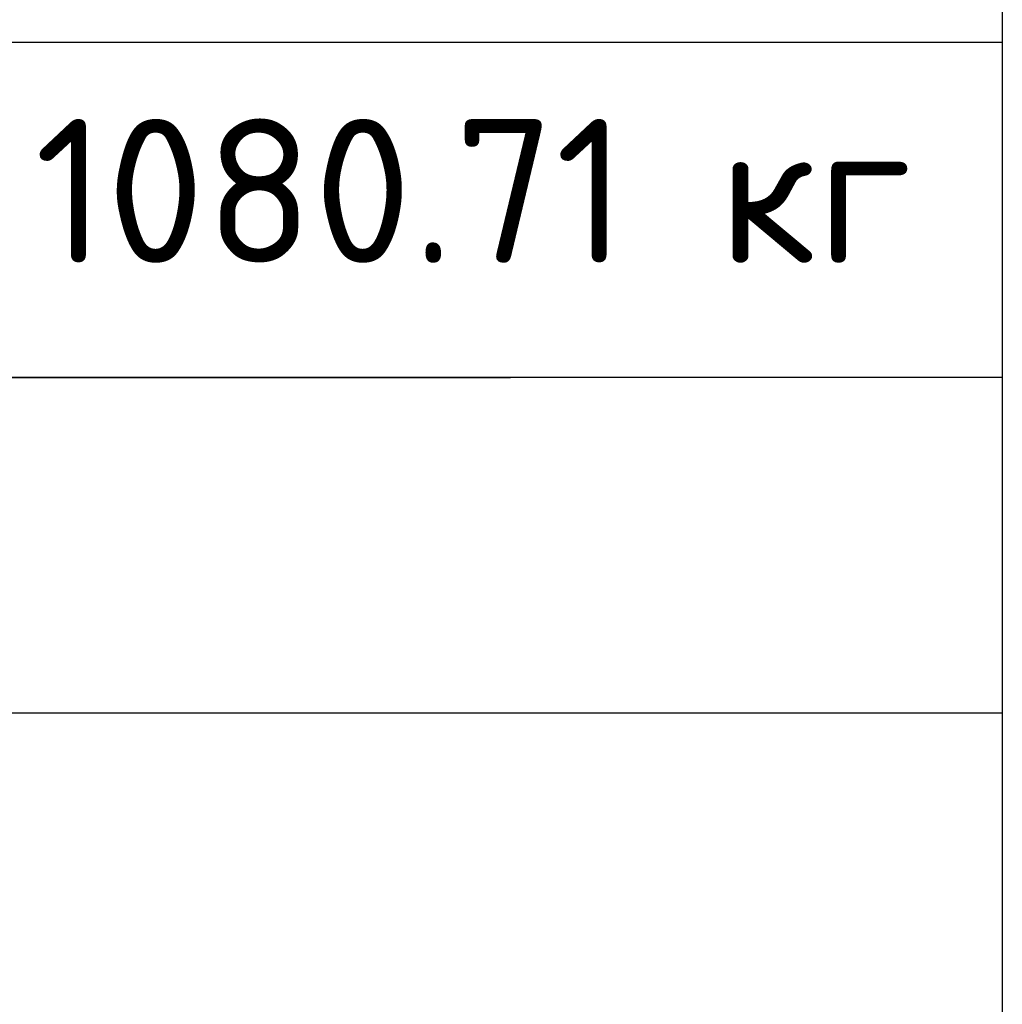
# Model space of a CAD drawing. Header units: millimetres. Extents: x -2765404 to 1548445, y -374876 to 1313256.
# Tile 23 of 77: x 52919 to 55174, y -228509 to -226250. Entities that reach past the tile are written whole.
import ezdxf

# ---------------------------------------------------------------- set-up
doc = ezdxf.new("R2010")
doc.units = ezdxf.units.MM
doc.layers.add('PDF _PDF _Текст', color=7, linetype='Continuous')
doc.layers.add('PDF _Текст', color=7, linetype='Continuous')
doc.styles.add('PDF ISOCPEUR', font='isocpeur.ttf')

msp = doc.modelspace()

# ---------------------------------------------------------------- linework, layer by layer
at = {"layer": 'PDF _PDF _Текст', "lineweight": 25}
msp.add_lwpolyline([(55174, -230921), (35820.1, -230921), (35820.1, -223990.7), (55174, -223990.7)], close=True, dxfattribs=at)
for points in [[(35820.1, -226301.8), (55174, -226301.8)], [(55174, -227071.1), (35820.1, -227071.1), (54045.4, -227071.1)], [(35820.1, -227840.5), (55174, -227840.5)]]:
    msp.add_lwpolyline(points, dxfattribs=at)

# ---------------------------------------------------------------- texts
at = {"layer": 'PDF _Текст', "insert": (52952.7, -226807.7), "char_height": 330, "attachment_point": 7, "style": 'PDF ISOCPEUR'}
msp.add_mtext('1080.71 кг', dxfattribs=at)

doc.saveas('drawing.dxf')
